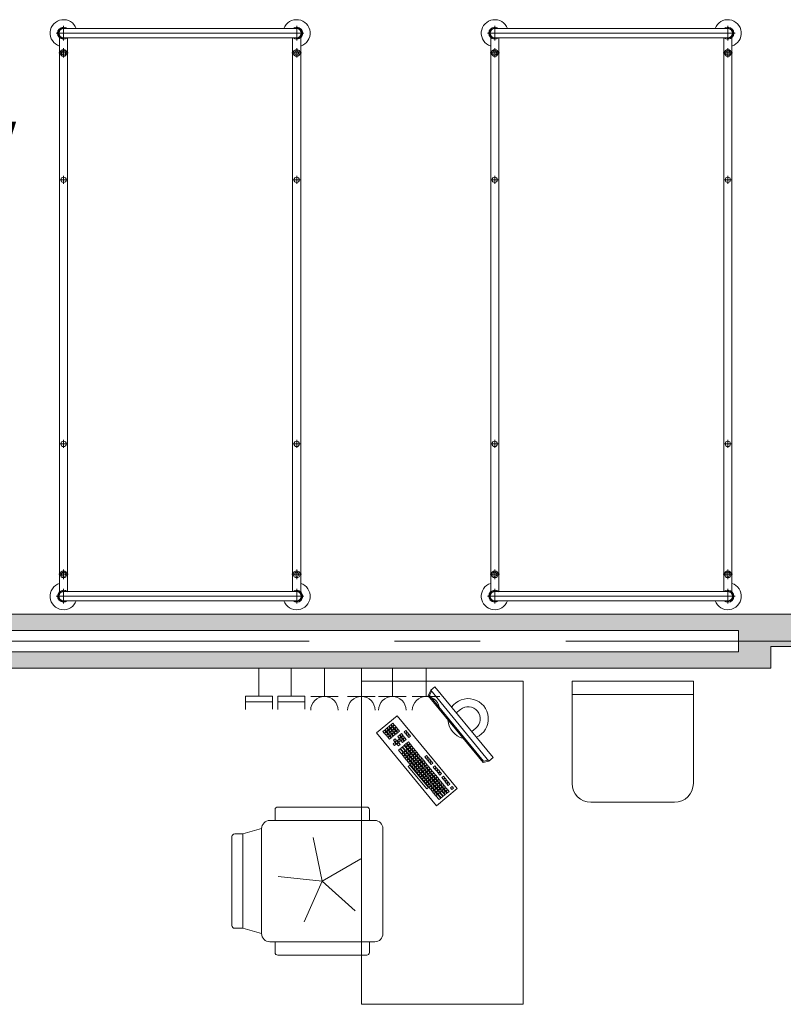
# Model space of a CAD drawing. Header units: centimetres. Extents: x -2424 to 1783, y 5 to 2907.
# Tile 4 of 99: x -987 to -704, y 274 to 639. Entities that reach past the tile are written whole.
import ezdxf

# ---------------------------------------------------------------- set-up
doc = ezdxf.new("R2010")
doc.units = ezdxf.units.CM
doc.linetypes.add('Oś', pattern=[222.25, 127, -31.75, 31.75, -31.75])
for name, color, linetype, lineweight in [('A-AREA-IDEN', 2, 'Continuous', 13), ('A-WALL', 113, 'Continuous', 13), ('E-ELEC-EQPM', 71, 'Continuous', 9), ('I-FURN', 30, 'Continuous', 9), ('S-GRID', 1, 'Continuous', 13)]:
    doc.layers.add(name, color=color, linetype=linetype, lineweight=lineweight)
doc.layers.add('A-WALL-PATT', color=111, linetype='Continuous', lineweight=13, plot=False)
doc.styles.add('Arial_11', font='arial.ttf', dxfattribs={"width": 0.85, "height": 23})

msp = doc.modelspace()

# ---------------------------------------------------------------- linework, layer by layer
at = {"layer": 'A-WALL', "color": 251, "lineweight": 9}
for p, q in [((-627.62, 418.33), (-1197.62, 418.33)), ((-1197.62, 412.33), (-720.62, 412.33)), ((-720.62, 412.33), (-720.62, 404.33)), ((-708.62, 406.33), (-627.62, 406.33)), ((-708.62, 398.33), (-708.62, 406.33)), ((-720.62, 404.33), (-1197.62, 404.33)), ((-1197.62, 398.33), (-708.62, 398.33))]:
    msp.add_line(p, q, dxfattribs=at)
at = {"layer": 'A-WALL-PATT', "color": 251, "linetype": 'Continuous', "lineweight": 9, "extrusion": (0, 0, -1)}
for points in [[(1197.62, 418.33), (1083.06, 412.33), (720.62, 418.33)], [(720.62, 418.33), (1083.06, 412.33), (720.62, 412.33)], [(719.15, 406.33), (720.62, 418.33), (720.62, 406.33)], [(720.62, 418.33), (719.15, 406.33), (627.62, 418.33)], [(627.62, 418.33), (719.15, 406.33), (627.62, 406.33)], [(719.15, 398.33), (720.62, 406.33), (720.62, 398.33)], [(720.62, 406.33), (719.15, 398.33), (708.62, 406.33)], [(708.62, 406.33), (719.15, 398.33), (708.62, 398.33)], [(720.62, 398.33), (1197.62, 404.33), (1197.62, 398.33)], [(1197.62, 404.33), (720.62, 398.33), (720.62, 404.33)]]:
    msp.add_solid(points, dxfattribs=at)
at = {"layer": 'E-ELEC-EQPM', "color": 251, "lineweight": 9}
for p, q in [((-898.62, 387.99), (-898.62, 398.33)), ((-886.62, 387.99), (-886.62, 398.33)), ((-874.34, 387.83), (-874.34, 398.33)), ((-860.62, 387.83), (-860.62, 398.33)), ((-849.12, 387.83), (-849.12, 398.33)), ((-836.62, 387.83), (-836.62, 398.33)), ((-903.62, 387.99), (-903.62, 382.95)), ((-893.62, 387.99), (-903.62, 387.99)), ((-893.62, 383.11), (-893.62, 387.99)), ((-891.62, 387.99), (-891.62, 382.95)), ((-881.62, 387.99), (-891.62, 387.99)), ((-881.62, 383.11), (-881.62, 387.99)), ((-879.42, 387.83), (-869.26, 387.83)), ((-865.7, 387.83), (-855.54, 387.83)), ((-854.2, 387.83), (-844.04, 387.83)), ((-841.7, 387.83), (-831.54, 387.83)), ((-893.62, 385.8), (-903.62, 385.8)), ((-881.62, 385.8), (-891.62, 385.8))]:
    msp.add_line(p, q, dxfattribs=at)
for centre in [(-874.34, 382.75), (-860.62, 382.75), (-849.12, 382.75), (-836.62, 382.75)]:
    msp.add_arc(centre, 5.08, 0, 180, dxfattribs=at)
at = {"layer": 'I-FURN', "color": 251, "lineweight": 9}
for p, q in [((-971.12, 631.3), (-971.12, 636.75)), ((-884.62, 631.3), (-884.62, 636.75)), ((-811.12, 631.3), (-811.12, 636.75)), ((-724.62, 631.3), (-724.62, 636.75)), ((-881.9, 634.03), (-973.85, 634.03)), ((-972.62, 426.67), (-972.62, 632.38)), ((-971.12, 635.73), (-884.62, 635.73)), ((-971.12, 632.33), (-884.62, 632.33)), ((-969.62, 632.33), (-969.62, 426.67)), ((-886.12, 632.38), (-886.12, 426.73)), ((-883.12, 426.67), (-883.12, 632.38)), ((-721.9, 634.03), (-813.85, 634.03)), ((-812.62, 426.67), (-812.62, 632.38)), ((-811.12, 635.73), (-724.62, 635.73)), ((-811.12, 632.33), (-724.62, 632.33)), ((-809.62, 632.33), (-809.62, 426.67)), ((-726.12, 632.38), (-726.12, 426.73)), ((-723.12, 426.67), (-723.12, 632.38)), ((-972.87, 626.7), (-969.37, 626.7)), ((-971.12, 624.95), (-971.12, 628.45)), ((-882.87, 626.7), (-886.37, 626.7)), ((-884.62, 624.95), (-884.62, 628.45)), ((-812.87, 626.7), (-809.37, 626.7)), ((-811.12, 624.95), (-811.12, 628.45)), ((-722.87, 626.7), (-726.37, 626.7)), ((-724.62, 624.95), (-724.62, 628.45)), ((-972.62, 579.58), (-969.62, 579.58)), ((-971.12, 578.08), (-971.12, 581.08)), ((-883.12, 579.58), (-886.12, 579.58)), ((-884.62, 578.08), (-884.62, 581.08)), ((-812.62, 579.58), (-809.62, 579.58)), ((-811.12, 578.08), (-811.12, 581.08)), ((-723.12, 579.58), (-726.12, 579.58)), ((-724.62, 578.08), (-724.62, 581.08)), ((-971.12, 480.08), (-971.12, 483.08)), ((-884.62, 480.08), (-884.62, 483.08)), ((-811.12, 480.08), (-811.12, 483.08)), ((-724.62, 480.08), (-724.62, 483.08)), ((-972.62, 481.58), (-969.62, 481.58)), ((-883.12, 481.58), (-886.12, 481.58)), ((-812.62, 481.58), (-809.62, 481.58)), ((-723.12, 481.58), (-726.12, 481.58)), ((-971.12, 434.92), (-971.12, 431.42)), ((-884.62, 434.92), (-884.62, 431.42)), ((-811.12, 434.92), (-811.12, 431.42)), ((-724.62, 434.92), (-724.62, 431.42)), ((-972.87, 433.17), (-969.37, 433.17)), ((-882.87, 433.17), (-886.37, 433.17)), ((-812.87, 433.17), (-809.37, 433.17)), ((-722.87, 433.17), (-726.37, 433.17)), ((-971.12, 427.75), (-971.12, 422.3)), ((-884.62, 427.75), (-884.62, 422.3)), ((-811.12, 427.75), (-811.12, 422.3)), ((-724.62, 427.75), (-724.62, 422.3)), ((-973.85, 425.03), (-881.9, 425.03)), ((-971.12, 426.73), (-884.62, 426.73)), ((-813.85, 425.03), (-721.9, 425.03)), ((-811.12, 426.73), (-724.62, 426.73)), ((-971.12, 423.33), (-884.62, 423.33)), ((-811.12, 423.33), (-724.62, 423.33)), ((-860.62, 393.56), (-800.62, 393.56)), ((-860.62, 273.56), (-860.62, 393.56)), ((-834.88, 390.11), (-833.33, 391.38)), ((-833.33, 391.38), (-811.74, 365.12)), ((-800.62, 393.56), (-800.62, 273.56)), ((-782.42, 393.56), (-782.42, 355.56)), ((-737.42, 393.56), (-782.42, 393.56)), ((-737.42, 355.56), (-737.42, 393.56)), ((-835.8, 388.09), (-834.88, 390.11)), ((-815.45, 363.33), (-835.8, 388.09)), ((-835.34, 388.15), (-834.61, 389.78)), ((-815.3, 363.78), (-835.34, 388.15)), ((-813.28, 363.85), (-834.88, 390.11)), ((-737.42, 388.56), (-782.42, 388.56)), ((-855.01, 374.3), (-847.28, 380.66)), ((-847.28, 380.66), (-825.05, 353.62)), ((-823.85, 383), (-825.39, 381.73)), ((-850.45, 376.63), (-851.06, 376.12)), ((-849.94, 376.01), (-850.45, 376.63)), ((-849.67, 377.27), (-850.29, 376.76)), ((-850.29, 376.76), (-849.78, 376.14)), ((-849.78, 376.14), (-849.17, 376.65)), ((-849.17, 376.65), (-849.67, 377.27)), ((-849.04, 376.49), (-849.66, 375.99)), ((-848.9, 377.9), (-849.52, 377.39)), ((-849.52, 377.39), (-849.01, 376.78)), ((-848.53, 375.88), (-849.04, 376.49)), ((-849.01, 376.78), (-848.39, 377.28)), ((-848.39, 377.28), (-848.9, 377.9)), ((-848.27, 377.13), (-848.88, 376.62)), ((-848.88, 376.62), (-848.38, 376)), ((-848.38, 376), (-847.76, 376.51)), ((-847.76, 376.51), (-848.27, 377.13)), ((-832.78, 347.27), (-855.01, 374.3)), ((-851.99, 375.36), (-852.61, 374.85)), ((-852.61, 374.85), (-852.1, 374.23)), ((-852.1, 374.23), (-851.48, 374.74)), ((-851.48, 374.74), (-851.99, 375.36)), ((-851.36, 374.59), (-851.97, 374.08)), ((-851.97, 374.08), (-851.47, 373.46)), ((-851.22, 376), (-851.84, 375.49)), ((-851.84, 375.49), (-851.33, 374.87)), ((-851.47, 373.46), (-850.85, 373.97)), ((-850.85, 373.97), (-851.36, 374.59)), ((-850.72, 373.82), (-851.34, 373.31)), ((-851.34, 373.31), (-850.83, 372.69)), ((-851.33, 374.87), (-850.71, 375.38)), ((-850.71, 375.38), (-851.22, 376)), ((-850.58, 375.22), (-851.2, 374.72)), ((-851.2, 374.72), (-850.69, 374.1)), ((-851.06, 376.12), (-850.56, 375.5)), ((-850.83, 372.69), (-850.21, 373.2)), ((-850.21, 373.2), (-850.72, 373.82)), ((-850.09, 373.04), (-850.7, 372.54)), ((-850.69, 374.1), (-850.07, 374.61)), ((-850.07, 374.61), (-850.58, 375.22)), ((-849.95, 374.45), (-850.57, 373.94)), ((-850.57, 373.94), (-850.06, 373.32)), ((-850.56, 375.5), (-849.94, 376.01)), ((-849.81, 375.86), (-850.43, 375.35)), ((-850.43, 375.35), (-849.92, 374.73)), ((-849.58, 372.43), (-850.09, 373.04)), ((-850.06, 373.32), (-849.44, 373.83)), ((-849.44, 373.83), (-849.95, 374.45)), ((-849.31, 373.68), (-849.93, 373.17)), ((-849.93, 373.17), (-849.42, 372.55)), ((-849.92, 374.73), (-849.3, 375.24)), ((-849.3, 375.24), (-849.81, 375.86)), ((-849.18, 375.09), (-849.79, 374.58)), ((-849.79, 374.58), (-849.29, 373.96)), ((-849.66, 375.99), (-849.15, 375.37)), ((-849.42, 372.55), (-848.8, 373.06)), ((-848.8, 373.06), (-849.31, 373.68)), ((-849.29, 373.96), (-848.67, 374.47)), ((-848.67, 374.47), (-849.18, 375.09)), ((-848.54, 374.31), (-849.16, 373.81)), ((-849.16, 373.81), (-848.65, 373.19)), ((-849.15, 375.37), (-848.53, 375.88)), ((-848.4, 375.72), (-849.02, 375.21)), ((-849.02, 375.21), (-848.51, 374.6)), ((-848.65, 373.19), (-848.03, 373.7)), ((-848.03, 373.7), (-848.54, 374.31)), ((-848.51, 374.6), (-847.89, 375.1)), ((-847.89, 375.1), (-848.4, 375.72)), ((-847.77, 374.95), (-848.39, 374.44)), ((-848.39, 374.44), (-847.88, 373.82)), ((-847.63, 376.36), (-848.25, 375.85)), ((-848.25, 375.85), (-847.74, 375.23)), ((-847.88, 373.82), (-847.26, 374.33)), ((-847.26, 374.33), (-847.77, 374.95)), ((-847.74, 375.23), (-847.12, 375.74)), ((-847.12, 375.74), (-847.63, 376.36)), ((-847, 375.58), (-847.61, 375.08)), ((-847.61, 375.08), (-847.11, 374.46)), ((-846.5, 373.4), (-847.12, 372.9)), ((-847.12, 372.9), (-846.61, 372.28)), ((-847.11, 374.46), (-846.49, 374.97)), ((-846.49, 374.97), (-847, 375.58)), ((-846.61, 372.28), (-845.99, 372.79)), ((-845.99, 372.79), (-846.5, 373.4)), ((-845.73, 374.04), (-846.34, 373.53)), ((-846.34, 373.53), (-845.83, 372.91)), ((-845.83, 372.91), (-845.22, 373.42)), ((-845.22, 373.42), (-845.73, 374.04)), ((-845.09, 373.27), (-845.71, 372.76)), ((-844.58, 372.65), (-845.09, 373.27)), ((-844.12, 375.23), (-844.73, 374.72)), ((-844.73, 374.72), (-844.23, 374.11)), ((-844.23, 374.11), (-843.61, 374.61)), ((-843.61, 374.61), (-844.12, 375.23)), ((-843.48, 374.46), (-844.1, 373.95)), ((-844.1, 373.95), (-843.59, 373.33)), ((-843.59, 373.33), (-842.97, 373.84)), ((-842.97, 373.84), (-843.48, 374.46)), ((-842.85, 373.69), (-843.46, 373.18)), ((-843.46, 373.18), (-842.96, 372.56)), ((-842.96, 372.56), (-842.34, 373.07)), ((-842.34, 373.07), (-842.85, 373.69)), ((-818.13, 376.04), (-819.68, 374.77)), ((-850.7, 372.54), (-850.19, 371.92)), ((-850.19, 371.92), (-849.58, 372.43)), ((-848.18, 370.73), (-848.8, 370.22)), ((-848.8, 370.22), (-848.29, 369.6)), ((-848.04, 372.13), (-848.66, 371.63)), ((-848.66, 371.63), (-848.15, 371.01)), ((-848.29, 369.6), (-847.67, 370.11)), ((-847.67, 370.11), (-848.18, 370.73)), ((-848.15, 371.01), (-847.53, 371.52)), ((-847.53, 371.52), (-848.04, 372.13)), ((-847.41, 371.36), (-848.03, 370.85)), ((-848.03, 370.85), (-847.52, 370.24)), ((-847.52, 370.24), (-846.9, 370.74)), ((-846.9, 370.74), (-847.41, 371.36)), ((-846.77, 370.59), (-847.39, 370.08)), ((-847.39, 370.08), (-846.88, 369.46)), ((-846.63, 372), (-847.25, 371.49)), ((-847.25, 371.49), (-846.74, 370.87)), ((-846.88, 369.46), (-846.26, 369.97)), ((-846.26, 369.97), (-846.77, 370.59)), ((-846.74, 370.87), (-846.13, 371.38)), ((-846.13, 371.38), (-846.63, 372)), ((-845.86, 372.63), (-846.48, 372.12)), ((-846.48, 372.12), (-845.97, 371.51)), ((-845.97, 371.51), (-845.35, 372.01)), ((-845.35, 372.01), (-845.86, 372.63)), ((-845.23, 371.86), (-845.85, 371.35)), ((-845.85, 371.35), (-845.34, 370.73)), ((-845.71, 372.76), (-845.2, 372.14)), ((-844.73, 369.68), (-845.35, 369.17)), ((-845.35, 369.17), (-844.2, 367.78)), ((-845.34, 370.73), (-844.72, 371.24)), ((-844.72, 371.24), (-845.23, 371.86)), ((-845.2, 372.14), (-844.58, 372.65)), ((-844.45, 372.49), (-845.07, 371.99)), ((-845.07, 371.99), (-844.56, 371.37)), ((-843.59, 368.29), (-844.73, 369.68)), ((-843.96, 370.31), (-844.57, 369.81)), ((-844.57, 369.81), (-844.07, 369.19)), ((-844.56, 371.37), (-843.95, 371.88)), ((-843.95, 371.88), (-844.45, 372.49)), ((-844.07, 369.19), (-843.45, 369.7)), ((-843.45, 369.7), (-843.96, 370.31)), ((-843.32, 369.54), (-843.94, 369.03)), ((-843.18, 370.95), (-843.8, 370.44)), ((-843.8, 370.44), (-843.29, 369.82)), ((-842.81, 368.92), (-843.32, 369.54)), ((-843.29, 369.82), (-842.68, 370.33)), ((-842.68, 370.33), (-843.18, 370.95)), ((-842.55, 370.18), (-843.17, 369.67)), ((-843.17, 369.67), (-842.66, 369.05)), ((-842.66, 369.05), (-842.04, 369.56)), ((-842.04, 369.56), (-842.55, 370.18)), ((-841.91, 369.4), (-842.53, 368.9)), ((-841.41, 368.79), (-841.91, 369.4)), ((-846.27, 368.41), (-846.89, 367.9)), ((-846.89, 367.9), (-845.75, 366.51)), ((-845.13, 367.02), (-846.27, 368.41)), ((-845.5, 369.04), (-846.12, 368.54)), ((-846.12, 368.54), (-844.98, 367.15)), ((-845.75, 366.51), (-845.13, 367.02)), ((-845, 366.86), (-845.62, 366.36)), ((-845.62, 366.36), (-845.11, 365.74)), ((-844.36, 367.65), (-845.5, 369.04)), ((-845.11, 365.74), (-844.5, 366.25)), ((-844.5, 366.25), (-845, 366.86)), ((-844.37, 366.09), (-844.99, 365.58)), ((-844.99, 365.58), (-844.48, 364.97)), ((-844.98, 367.15), (-844.36, 367.65)), ((-844.23, 367.5), (-844.85, 366.99)), ((-844.85, 366.99), (-844.34, 366.37)), ((-844.48, 364.97), (-843.86, 365.47)), ((-843.86, 365.47), (-844.37, 366.09)), ((-844.34, 366.37), (-843.72, 366.88)), ((-843.72, 366.88), (-844.23, 367.5)), ((-843.6, 366.73), (-844.21, 366.22)), ((-844.21, 366.22), (-843.71, 365.6)), ((-844.2, 367.78), (-843.59, 368.29)), ((-843.46, 368.13), (-844.08, 367.63)), ((-844.08, 367.63), (-843.57, 367.01)), ((-843.94, 369.03), (-843.43, 368.42)), ((-843.71, 365.6), (-843.09, 366.11)), ((-843.09, 366.11), (-843.6, 366.73)), ((-842.96, 365.95), (-843.58, 365.45)), ((-843.57, 367.01), (-842.95, 367.52)), ((-842.95, 367.52), (-843.46, 368.13)), ((-842.82, 367.36), (-843.44, 366.85)), ((-843.44, 366.85), (-842.93, 366.24)), ((-843.43, 368.42), (-842.81, 368.92)), ((-842.69, 368.77), (-843.3, 368.26)), ((-843.3, 368.26), (-842.8, 367.64)), ((-842.45, 365.34), (-842.96, 365.95)), ((-842.93, 366.24), (-842.32, 366.74)), ((-842.32, 366.74), (-842.82, 367.36)), ((-842.19, 366.59), (-842.81, 366.08)), ((-842.81, 366.08), (-842.3, 365.46)), ((-842.8, 367.64), (-842.18, 368.15)), ((-842.18, 368.15), (-842.69, 368.77)), ((-842.05, 368), (-842.67, 367.49)), ((-842.67, 367.49), (-842.16, 366.87)), ((-842.53, 368.9), (-842.02, 368.28)), ((-842.3, 365.46), (-841.68, 365.97)), ((-841.68, 365.97), (-842.19, 366.59)), ((-841.55, 365.82), (-842.17, 365.31)), ((-842.16, 366.87), (-841.54, 367.38)), ((-841.54, 367.38), (-842.05, 368)), ((-841.42, 367.22), (-842.03, 366.72)), ((-842.03, 366.72), (-841.53, 366.1)), ((-842.02, 368.28), (-841.41, 368.79)), ((-841.28, 368.63), (-841.9, 368.12)), ((-841.9, 368.12), (-841.39, 367.51)), ((-841.05, 365.2), (-841.55, 365.82)), ((-841.53, 366.1), (-840.91, 366.61)), ((-840.91, 366.61), (-841.42, 367.22)), ((-840.78, 366.45), (-841.4, 365.94)), ((-841.4, 365.94), (-840.89, 365.33)), ((-841.39, 367.51), (-840.77, 368.01)), ((-840.77, 368.01), (-841.28, 368.63)), ((-840.64, 367.86), (-841.26, 367.35)), ((-841.26, 367.35), (-840.75, 366.73)), ((-840.89, 365.33), (-840.27, 365.83)), ((-840.27, 365.83), (-840.78, 366.45)), ((-840.15, 365.68), (-840.76, 365.17)), ((-840.75, 366.73), (-840.14, 367.24)), ((-840.14, 367.24), (-840.64, 367.86)), ((-840.01, 367.09), (-840.63, 366.58)), ((-840.63, 366.58), (-840.12, 365.96)), ((-839.64, 365.06), (-840.15, 365.68)), ((-840.12, 365.96), (-839.5, 366.47)), ((-839.5, 366.47), (-840.01, 367.09)), ((-839.37, 366.32), (-839.99, 365.81)), ((-839.99, 365.81), (-839.48, 365.19)), ((-839.48, 365.19), (-838.87, 365.7)), ((-838.87, 365.7), (-839.37, 366.32)), ((-838.74, 365.54), (-839.36, 365.03)), ((-838.23, 364.92), (-838.74, 365.54)), ((-836.5, 365.96), (-837.11, 365.46)), ((-835.99, 365.35), (-836.5, 365.96)), ((-843.73, 365.32), (-844.35, 364.81)), ((-844.35, 364.81), (-843.84, 364.19)), ((-843.84, 364.19), (-843.23, 364.7)), ((-843.23, 364.7), (-843.73, 365.32)), ((-843.1, 364.55), (-843.72, 364.04)), ((-843.72, 364.04), (-843.21, 363.42)), ((-843.58, 365.45), (-843.07, 364.83)), ((-843.22, 361.86), (-842.6, 362.37)), ((-836.36, 353.52), (-843.22, 361.86)), ((-843.21, 363.42), (-842.59, 363.93)), ((-842.59, 363.93), (-843.1, 364.55)), ((-842.46, 363.77), (-843.08, 363.27)), ((-843.08, 363.27), (-842.57, 362.65)), ((-843.07, 364.83), (-842.45, 365.34)), ((-842.33, 365.18), (-842.94, 364.67)), ((-842.94, 364.67), (-842.44, 364.06)), ((-842.6, 362.37), (-835.74, 354.03)), ((-842.57, 362.65), (-841.96, 363.16)), ((-841.96, 363.16), (-842.46, 363.77)), ((-841.83, 363), (-842.45, 362.49)), ((-842.45, 362.49), (-841.94, 361.88)), ((-842.44, 364.06), (-841.82, 364.56)), ((-841.82, 364.56), (-842.33, 365.18)), ((-841.69, 364.41), (-842.31, 363.9)), ((-842.31, 363.9), (-841.8, 363.28)), ((-842.17, 365.31), (-841.66, 364.69)), ((-841.94, 361.88), (-841.32, 362.38)), ((-841.32, 362.38), (-841.83, 363)), ((-841.19, 362.23), (-841.81, 361.72)), ((-841.8, 363.28), (-841.18, 363.79)), ((-841.18, 363.79), (-841.69, 364.41)), ((-841.06, 363.64), (-841.67, 363.13)), ((-841.67, 363.13), (-841.17, 362.51)), ((-841.66, 364.69), (-841.05, 365.2)), ((-840.92, 365.04), (-841.54, 364.54)), ((-841.54, 364.54), (-841.03, 363.92)), ((-840.68, 361.61), (-841.19, 362.23)), ((-841.17, 362.51), (-840.55, 363.02)), ((-840.55, 363.02), (-841.06, 363.64)), ((-840.42, 362.86), (-841.04, 362.36)), ((-841.04, 362.36), (-840.53, 361.74)), ((-841.03, 363.92), (-840.41, 364.43)), ((-840.41, 364.43), (-840.92, 365.04)), ((-840.28, 364.27), (-840.9, 363.76)), ((-840.9, 363.76), (-840.39, 363.15)), ((-840.76, 365.17), (-840.26, 364.55)), ((-840.53, 361.74), (-839.91, 362.25)), ((-839.91, 362.25), (-840.42, 362.86)), ((-839.79, 362.09), (-840.4, 361.58)), ((-840.39, 363.15), (-839.78, 363.65)), ((-839.78, 363.65), (-840.28, 364.27)), ((-839.65, 363.5), (-840.27, 362.99)), ((-840.27, 362.99), (-839.76, 362.37)), ((-840.26, 364.55), (-839.64, 365.06)), ((-839.51, 364.91), (-840.13, 364.4)), ((-840.13, 364.4), (-839.62, 363.78)), ((-839.28, 361.47), (-839.79, 362.09)), ((-839.76, 362.37), (-839.14, 362.88)), ((-839.14, 362.88), (-839.65, 363.5)), ((-839.01, 362.73), (-839.63, 362.22)), ((-839.63, 362.22), (-839.12, 361.6)), ((-839.62, 363.78), (-839, 364.29)), ((-839, 364.29), (-839.51, 364.91)), ((-838.88, 364.14), (-839.49, 363.63)), ((-839.49, 363.63), (-838.99, 363.01)), ((-839.36, 365.03), (-838.85, 364.42)), ((-839.12, 361.6), (-838.5, 362.11)), ((-838.5, 362.11), (-839.01, 362.73)), ((-838.38, 361.96), (-839, 361.45)), ((-838.99, 363.01), (-838.37, 363.52)), ((-838.37, 363.52), (-838.88, 364.14)), ((-838.24, 363.36), (-838.86, 362.85)), ((-838.86, 362.85), (-838.35, 362.24)), ((-838.85, 364.42), (-838.23, 364.92)), ((-838.1, 364.77), (-838.72, 364.26)), ((-838.72, 364.26), (-838.21, 363.64)), ((-837.87, 361.34), (-838.38, 361.96)), ((-838.35, 362.24), (-837.73, 362.74)), ((-837.73, 362.74), (-838.24, 363.36)), ((-837.61, 362.59), (-838.22, 362.08)), ((-838.22, 362.08), (-837.72, 361.46)), ((-838.21, 363.64), (-837.6, 364.15)), ((-837.6, 364.15), (-838.1, 364.77)), ((-837.47, 364), (-838.09, 363.49)), ((-838.09, 363.49), (-837.58, 362.87)), ((-837.72, 361.46), (-837.1, 361.97)), ((-837.1, 361.97), (-837.61, 362.59)), ((-836.97, 361.82), (-837.59, 361.31)), ((-837.58, 362.87), (-836.96, 363.38)), ((-836.96, 363.38), (-837.47, 364)), ((-836.83, 363.23), (-837.45, 362.72)), ((-837.45, 362.72), (-836.94, 362.1)), ((-837.11, 365.46), (-836.6, 364.84)), ((-836.46, 361.2), (-836.97, 361.82)), ((-836.94, 362.1), (-836.33, 362.61)), ((-836.33, 362.61), (-836.83, 363.23)), ((-836.2, 362.45), (-836.82, 361.95)), ((-836.82, 361.95), (-836.31, 361.33)), ((-836.6, 364.84), (-835.99, 365.35)), ((-835.86, 365.19), (-836.48, 364.68)), ((-836.48, 364.68), (-835.97, 364.06)), ((-836.31, 361.33), (-835.69, 361.84)), ((-835.69, 361.84), (-836.2, 362.45)), ((-835.97, 364.06), (-835.35, 364.57)), ((-835.35, 364.57), (-835.86, 365.19)), ((-835.22, 364.42), (-835.84, 363.91)), ((-835.84, 363.91), (-835.33, 363.29)), ((-835.33, 363.29), (-834.72, 363.8)), ((-834.72, 363.8), (-835.22, 364.42)), ((-834.59, 363.65), (-835.21, 363.14)), ((-835.21, 363.14), (-834.7, 362.52)), ((-834.7, 362.52), (-834.08, 363.03)), ((-834.08, 363.03), (-834.59, 363.65)), ((-833.32, 362.1), (-833.94, 361.59)), ((-832.81, 361.48), (-833.32, 362.1)), ((-813.28, 363.85), (-815.45, 363.33)), ((-813.55, 364.18), (-815.3, 363.78)), ((-811.74, 365.12), (-813.28, 363.85)), ((-841.81, 361.72), (-841.3, 361.1)), ((-841.3, 361.1), (-840.68, 361.61)), ((-840.56, 361.46), (-841.18, 360.95)), ((-841.18, 360.95), (-840.67, 360.33)), ((-840.67, 360.33), (-840.05, 360.84)), ((-840.05, 360.84), (-840.56, 361.46)), ((-839.92, 360.69), (-840.54, 360.18)), ((-840.54, 360.18), (-840.03, 359.56)), ((-840.4, 361.58), (-839.9, 360.97)), ((-840.03, 359.56), (-839.41, 360.07)), ((-839.41, 360.07), (-839.92, 360.69)), ((-839.29, 359.91), (-839.91, 359.4)), ((-839.91, 359.4), (-839.4, 358.79)), ((-839.9, 360.97), (-839.28, 361.47)), ((-839.15, 361.32), (-839.77, 360.81)), ((-839.77, 360.81), (-839.26, 360.19)), ((-839.4, 358.79), (-838.78, 359.29)), ((-838.78, 359.29), (-839.29, 359.91)), ((-838.65, 359.14), (-839.27, 358.63)), ((-839.27, 358.63), (-838.76, 358.01)), ((-839.26, 360.19), (-838.64, 360.7)), ((-838.64, 360.7), (-839.15, 361.32)), ((-838.52, 360.55), (-839.13, 360.04)), ((-839.13, 360.04), (-838.62, 359.42)), ((-839, 361.45), (-838.49, 360.83)), ((-838.76, 358.01), (-838.14, 358.52)), ((-838.14, 358.52), (-838.65, 359.14)), ((-837.24, 359), (-838.64, 357.86)), ((-838.62, 359.42), (-838.01, 359.93)), ((-838.01, 359.93), (-838.52, 360.55)), ((-837.88, 359.78), (-838.5, 359.27)), ((-838.5, 359.27), (-837.99, 358.65)), ((-838.49, 360.83), (-837.87, 361.34)), ((-837.74, 361.18), (-838.36, 360.67)), ((-838.36, 360.67), (-837.85, 360.06)), ((-837.51, 357.75), (-838.02, 358.37)), ((-837.99, 358.65), (-837.37, 359.16)), ((-837.37, 359.16), (-837.88, 359.78)), ((-837.86, 358.49), (-837.35, 357.88)), ((-837.85, 360.06), (-837.23, 360.56)), ((-837.23, 360.56), (-837.74, 361.18)), ((-837.11, 360.41), (-837.73, 359.9)), ((-837.73, 359.9), (-837.22, 359.28)), ((-837.59, 361.31), (-837.08, 360.69)), ((-837.35, 357.88), (-836.74, 358.39)), ((-836.74, 358.39), (-837.24, 359)), ((-836.61, 358.23), (-837.23, 357.72)), ((-837.22, 359.28), (-836.6, 359.79)), ((-836.6, 359.79), (-837.11, 360.41)), ((-836.47, 359.64), (-837.09, 359.13)), ((-837.09, 359.13), (-836.58, 358.51)), ((-837.08, 360.69), (-836.46, 361.2)), ((-836.34, 361.05), (-836.95, 360.54)), ((-836.95, 360.54), (-836.45, 359.92)), ((-836.1, 357.61), (-836.61, 358.23)), ((-836.58, 358.51), (-835.96, 359.02)), ((-835.96, 359.02), (-836.47, 359.64)), ((-835.84, 358.87), (-836.46, 358.36)), ((-836.46, 358.36), (-835.95, 357.74)), ((-836.45, 359.92), (-835.83, 360.43)), ((-835.83, 360.43), (-836.34, 361.05)), ((-835.7, 360.27), (-836.32, 359.77)), ((-836.32, 359.77), (-835.81, 359.15)), ((-835.56, 361.68), (-836.18, 361.17)), ((-836.18, 361.17), (-835.67, 360.55)), ((-835.95, 357.74), (-835.33, 358.25)), ((-835.33, 358.25), (-835.84, 358.87)), ((-835.81, 359.15), (-835.19, 359.66)), ((-835.19, 359.66), (-835.7, 360.27)), ((-835.06, 359.5), (-835.68, 358.99)), ((-835.68, 358.99), (-835.17, 358.37)), ((-835.67, 360.55), (-835.05, 361.06)), ((-835.05, 361.06), (-835.56, 361.68)), ((-834.93, 360.91), (-835.55, 360.4)), ((-835.55, 360.4), (-835.04, 359.78)), ((-835.17, 358.37), (-834.56, 358.88)), ((-834.56, 358.88), (-835.06, 359.5)), ((-835.05, 358.22), (-834.43, 358.73)), ((-834.54, 357.6), (-835.05, 358.22)), ((-835.04, 359.78), (-834.42, 360.29)), ((-834.42, 360.29), (-834.93, 360.91)), ((-834.29, 360.14), (-834.91, 359.63)), ((-834.91, 359.63), (-834.4, 359.01)), ((-834.43, 358.73), (-833.92, 358.11)), ((-834.4, 359.01), (-833.78, 359.52)), ((-833.78, 359.52), (-834.29, 360.14)), ((-834.28, 358.86), (-833.66, 359.36)), ((-833.77, 358.24), (-834.28, 358.86)), ((-833.94, 361.59), (-833.43, 360.98)), ((-833.15, 358.75), (-833.77, 358.24)), ((-833.66, 359.36), (-833.15, 358.75)), ((-833.02, 358.59), (-833.64, 358.08)), ((-833.43, 360.98), (-832.81, 361.48)), ((-832.68, 361.33), (-833.3, 360.82)), ((-833.3, 360.82), (-832.79, 360.2)), ((-832.51, 357.97), (-833.02, 358.59)), ((-832.79, 360.2), (-832.18, 360.71)), ((-832.18, 360.71), (-832.68, 361.33)), ((-832.67, 360.05), (-832.05, 360.56)), ((-832.16, 359.43), (-832.67, 360.05)), ((-831.54, 359.94), (-832.16, 359.43)), ((-832.05, 360.56), (-831.54, 359.94)), ((-831.41, 359.78), (-832.03, 359.28)), ((-832.03, 359.28), (-831.52, 358.66)), ((-831.52, 358.66), (-830.91, 359.17)), ((-830.91, 359.17), (-831.41, 359.78)), ((-830.14, 358.24), (-830.76, 357.73)), ((-829.64, 357.62), (-830.14, 358.24)), ((-838.64, 357.86), (-838.13, 357.24)), ((-838.13, 357.24), (-837.51, 357.75)), ((-837.38, 357.6), (-838, 357.09)), ((-838, 357.09), (-837.49, 356.47)), ((-837.49, 356.47), (-836.87, 356.98)), ((-836.87, 356.98), (-837.38, 357.6)), ((-837.36, 356.31), (-836.75, 356.82)), ((-836.86, 355.7), (-837.36, 356.31)), ((-837.23, 357.72), (-836.72, 357.1)), ((-836.24, 356.21), (-836.86, 355.7)), ((-836.75, 356.82), (-836.24, 356.21)), ((-836.11, 356.05), (-836.73, 355.54)), ((-836.73, 355.54), (-836.22, 354.92)), ((-836.72, 357.1), (-836.1, 357.61)), ((-836.59, 356.95), (-835.97, 357.46)), ((-836.08, 356.33), (-836.59, 356.95)), ((-836.22, 354.92), (-835.6, 355.43)), ((-835.6, 355.43), (-836.11, 356.05)), ((-835.48, 355.28), (-836.09, 354.77)), ((-836.09, 354.77), (-835.59, 354.15)), ((-835.47, 356.84), (-836.08, 356.33)), ((-835.97, 357.46), (-835.47, 356.84)), ((-835.34, 356.69), (-835.96, 356.18)), ((-835.96, 356.18), (-835.45, 355.56)), ((-835.82, 357.59), (-835.2, 358.09)), ((-835.31, 356.97), (-835.82, 357.59)), ((-835.59, 354.15), (-834.97, 354.66)), ((-834.97, 354.66), (-835.48, 355.28)), ((-834.84, 354.51), (-835.46, 354)), ((-835.45, 355.56), (-834.83, 356.07)), ((-834.83, 356.07), (-835.34, 356.69)), ((-834.7, 355.91), (-835.32, 355.41)), ((-835.32, 355.41), (-834.81, 354.79)), ((-834.69, 357.48), (-835.31, 356.97)), ((-835.2, 358.09), (-834.69, 357.48)), ((-834.57, 357.32), (-835.19, 356.81)), ((-835.19, 356.81), (-834.68, 356.19)), ((-834.33, 353.89), (-834.84, 354.51)), ((-834.81, 354.79), (-834.2, 355.3)), ((-834.2, 355.3), (-834.7, 355.91)), ((-834.07, 355.14), (-834.69, 354.63)), ((-834.69, 354.63), (-834.18, 354.01)), ((-834.68, 356.19), (-834.06, 356.7)), ((-834.06, 356.7), (-834.57, 357.32)), ((-833.93, 356.55), (-834.55, 356.04)), ((-834.55, 356.04), (-834.04, 355.42)), ((-833.92, 358.11), (-834.54, 357.6)), ((-833.79, 357.96), (-834.41, 357.45)), ((-834.41, 357.45), (-833.9, 356.83)), ((-834.18, 354.01), (-833.56, 354.52)), ((-833.56, 354.52), (-834.07, 355.14)), ((-834.04, 355.42), (-833.42, 355.93)), ((-833.42, 355.93), (-833.93, 356.55)), ((-833.3, 355.78), (-833.91, 355.27)), ((-833.91, 355.27), (-833.41, 354.65)), ((-833.9, 356.83), (-833.29, 357.34)), ((-833.29, 357.34), (-833.79, 357.96)), ((-833.16, 357.18), (-833.78, 356.68)), ((-833.78, 356.68), (-833.27, 356.06)), ((-833.64, 358.08), (-833.13, 357.47)), ((-833.41, 354.65), (-832.79, 355.16)), ((-832.79, 355.16), (-833.3, 355.78)), ((-832.66, 355), (-833.28, 354.5)), ((-833.27, 356.06), (-832.65, 356.57)), ((-832.65, 356.57), (-833.16, 357.18)), ((-832.52, 356.41), (-833.14, 355.9)), ((-833.14, 355.9), (-832.63, 355.29)), ((-833.13, 357.47), (-832.51, 357.97)), ((-832.39, 357.82), (-833.01, 357.31)), ((-833.01, 357.31), (-832.5, 356.69)), ((-832.15, 354.39), (-832.66, 355)), ((-832.63, 355.29), (-832.02, 355.79)), ((-832.02, 355.79), (-832.52, 356.41)), ((-831.89, 355.64), (-832.51, 355.13)), ((-832.51, 355.13), (-832, 354.51)), ((-832.5, 356.69), (-831.88, 357.2)), ((-831.88, 357.2), (-832.39, 357.82)), ((-831.75, 357.05), (-832.37, 356.54)), ((-832.37, 356.54), (-831.86, 355.92)), ((-832, 354.51), (-831.38, 355.02)), ((-831.38, 355.02), (-831.89, 355.64)), ((-831.25, 354.87), (-831.87, 354.36)), ((-831.86, 355.92), (-831.24, 356.43)), ((-831.24, 356.43), (-831.75, 357.05)), ((-831.12, 356.27), (-831.73, 355.77)), ((-831.73, 355.77), (-831.23, 355.15)), ((-830.75, 354.25), (-831.25, 354.87)), ((-831.23, 355.15), (-830.61, 355.66)), ((-830.61, 355.66), (-831.12, 356.27)), ((-830.48, 355.5), (-831.1, 354.99)), ((-831.1, 354.99), (-830.59, 354.38)), ((-830.76, 357.73), (-830.25, 357.11)), ((-830.59, 354.38), (-829.97, 354.88)), ((-829.97, 354.88), (-830.48, 355.5)), ((-829.85, 354.73), (-830.46, 354.22)), ((-830.25, 357.11), (-829.64, 357.62)), ((-829.51, 357.47), (-830.13, 356.96)), ((-830.13, 356.96), (-829.62, 356.34)), ((-829.34, 354.11), (-829.85, 354.73)), ((-829.62, 356.34), (-829, 356.85)), ((-829, 356.85), (-829.51, 357.47)), ((-828.87, 356.69), (-829.49, 356.19)), ((-829.49, 356.19), (-828.98, 355.57)), ((-828.98, 355.57), (-828.37, 356.08)), ((-828.37, 356.08), (-828.87, 356.69)), ((-828.24, 355.92), (-828.86, 355.41)), ((-828.86, 355.41), (-828.35, 354.8)), ((-828.35, 354.8), (-827.73, 355.3)), ((-827.73, 355.3), (-828.24, 355.92)), ((-835.74, 354.03), (-836.36, 353.52)), ((-835.46, 354), (-834.95, 353.38)), ((-834.95, 353.38), (-834.33, 353.89)), ((-834.21, 353.73), (-834.82, 353.23)), ((-834.82, 353.23), (-834.32, 352.61)), ((-834.32, 352.61), (-833.7, 353.12)), ((-833.7, 353.12), (-834.21, 353.73)), ((-833.57, 352.96), (-834.19, 352.45)), ((-834.19, 352.45), (-833.68, 351.84)), ((-833.43, 354.37), (-834.05, 353.86)), ((-834.05, 353.86), (-833.54, 353.24)), ((-833.68, 351.84), (-833.06, 352.34)), ((-833.06, 352.34), (-833.57, 352.96)), ((-832.94, 352.19), (-833.55, 351.68)), ((-833.55, 351.68), (-833.05, 351.06)), ((-833.54, 353.24), (-832.93, 353.75)), ((-832.93, 353.75), (-833.43, 354.37)), ((-832.8, 353.6), (-833.42, 353.09)), ((-833.42, 353.09), (-832.91, 352.47)), ((-833.28, 354.5), (-832.77, 353.88)), ((-833.05, 351.06), (-832.43, 351.57)), ((-832.43, 351.57), (-832.94, 352.19)), ((-832.3, 351.42), (-832.92, 350.91)), ((-832.92, 350.91), (-831.78, 349.52)), ((-832.91, 352.47), (-832.29, 352.98)), ((-832.29, 352.98), (-832.8, 353.6)), ((-825.05, 353.62), (-832.78, 347.27)), ((-832.16, 352.82), (-832.78, 352.32)), ((-832.78, 352.32), (-832.27, 351.7)), ((-832.77, 353.88), (-832.15, 354.39)), ((-832.03, 354.23), (-832.64, 353.72)), ((-832.64, 353.72), (-832.14, 353.11)), ((-831.16, 350.03), (-832.3, 351.42)), ((-832.27, 351.7), (-831.66, 352.21)), ((-831.66, 352.21), (-832.16, 352.82)), ((-831.53, 352.05), (-832.15, 351.54)), ((-832.15, 351.54), (-831, 350.15)), ((-832.14, 353.11), (-831.52, 353.61)), ((-831.52, 353.61), (-832.03, 354.23)), ((-831.39, 353.46), (-832.01, 352.95)), ((-832.01, 352.95), (-831.5, 352.33)), ((-831.87, 354.36), (-831.36, 353.74)), ((-830.39, 350.66), (-831.53, 352.05)), ((-831.5, 352.33), (-830.88, 352.84)), ((-830.88, 352.84), (-831.39, 353.46)), ((-830.76, 352.69), (-831.37, 352.18)), ((-831.37, 352.18), (-830.23, 350.79)), ((-831.36, 353.74), (-830.75, 354.25)), ((-830.62, 354.09), (-831.24, 353.59)), ((-831.24, 353.59), (-830.73, 352.97)), ((-829.61, 351.3), (-830.76, 352.69)), ((-830.73, 352.97), (-830.11, 353.48)), ((-830.11, 353.48), (-830.62, 354.09)), ((-829.98, 353.32), (-830.6, 352.81)), ((-830.6, 352.81), (-830.09, 352.2)), ((-830.46, 354.22), (-829.96, 353.6)), ((-830.23, 350.79), (-829.61, 351.3)), ((-830.09, 352.2), (-829.48, 352.7)), ((-829.48, 352.7), (-829.98, 353.32)), ((-829.35, 352.55), (-829.97, 352.04)), ((-829.97, 352.04), (-829.46, 351.42)), ((-829.96, 353.6), (-829.34, 354.11)), ((-829.21, 353.96), (-829.83, 353.45)), ((-829.83, 353.45), (-829.32, 352.83)), ((-829.46, 351.42), (-828.84, 351.93)), ((-828.84, 351.93), (-829.35, 352.55)), ((-829.32, 352.83), (-828.7, 353.34)), ((-828.7, 353.34), (-829.21, 353.96)), ((-828.58, 353.18), (-829.19, 352.68)), ((-829.19, 352.68), (-828.69, 352.06)), ((-828.69, 352.06), (-828.07, 352.57)), ((-828.07, 352.57), (-828.58, 353.18)), ((-826.97, 354.38), (-827.59, 353.87)), ((-827.59, 353.87), (-827.08, 353.25)), ((-827.08, 353.25), (-826.46, 353.76)), ((-826.46, 353.76), (-826.97, 354.38)), ((-831.78, 349.52), (-831.16, 350.03)), ((-831, 350.15), (-830.39, 350.66)), ((-775.42, 348.56), (-744.42, 348.56)), ((-892.62, 341.79), (-892.62, 345.79)), ((-891.62, 346.79), (-858.62, 346.79)), ((-857.62, 341.79), (-857.62, 345.79)), ((-894.62, 341.79), (-855.62, 341.79)), ((-904.62, 336.79), (-907.62, 336.79)), ((-897.62, 338.79), (-904.62, 336.79)), ((-904.62, 301.79), (-904.62, 336.79)), ((-897.62, 299.79), (-897.62, 338.79)), ((-852.62, 338.79), (-852.62, 299.79)), ((-908.62, 302.79), (-908.62, 335.79)), ((-878.55, 335.43), (-875.12, 319.29)), ((-875.12, 319.29), (-860.83, 327.54)), ((-875.12, 319.29), (-891.53, 321.01)), ((-881.83, 304.22), (-875.12, 319.29)), ((-875.12, 319.29), (-862.86, 308.25)), ((-907.62, 301.79), (-904.62, 301.79)), ((-904.62, 301.79), (-897.62, 299.79)), ((-855.62, 296.79), (-894.62, 296.79)), ((-892.62, 296.79), (-892.62, 292.79)), ((-857.62, 296.79), (-857.62, 292.79)), ((-858.62, 291.79), (-891.62, 291.79)), ((-800.62, 273.56), (-860.62, 273.56))]:
    msp.add_line(p, q, dxfattribs=at)
for centre, radius in [((-971.12, 626.7), 1.25), ((-971.12, 626.7), 0.8), ((-884.62, 626.7), 1.25), ((-884.62, 626.7), 0.8), ((-811.12, 626.7), 1.25), ((-811.12, 626.7), 0.8), ((-724.62, 626.7), 1.25), ((-724.62, 626.7), 0.8), ((-971.12, 579.58), 1), ((-884.62, 579.58), 1), ((-811.12, 579.58), 1), ((-724.62, 579.58), 1), ((-971.12, 481.58), 1), ((-884.62, 481.58), 1), ((-811.12, 481.58), 1), ((-724.62, 481.58), 1), ((-971.12, 433.17), 1.25), ((-971.12, 433.17), 0.8), ((-884.62, 433.17), 1.25), ((-884.62, 433.17), 0.8), ((-811.12, 433.17), 1.25), ((-811.12, 433.17), 0.8), ((-724.62, 433.17), 1.25), ((-724.62, 433.17), 0.8)]:
    msp.add_circle(centre, radius, dxfattribs=at)
for centre, radius, start, end in [((-971.12, 634.03), 5, 19.8769, 252.5424), ((-971.12, 634.03), 2.23, 49.8221, 310.1779), ((-971.12, 634.03), 1.93, 62.0207, 297.9793), ((-884.62, 634.03), 5, 287.4576, 160.1231), ((-884.62, 634.03), 2.23, 229.8221, 130.1779), ((-884.62, 634.03), 1.93, 242.0207, 117.9793), ((-811.12, 634.03), 5, 19.8769, 252.5424), ((-811.12, 634.03), 2.23, 49.8221, 310.1779), ((-811.12, 634.03), 1.93, 62.0207, 297.9793), ((-724.62, 634.03), 5, 287.4576, 160.1231), ((-724.62, 634.03), 2.23, 229.8221, 130.1779), ((-724.62, 634.03), 1.93, 242.0207, 117.9793), ((-971.12, 634.03), 1.7, 90, 270), ((-884.62, 634.03), 1.7, 270, 90), ((-811.12, 634.03), 1.7, 90, 270), ((-724.62, 634.03), 1.7, 270, 90), ((-971.12, 425.03), 5, 107.4576, 340.1231), ((-884.62, 425.03), 5, 199.8769, 72.5424), ((-811.12, 425.03), 5, 107.4576, 340.1231), ((-724.62, 425.03), 5, 199.8769, 72.5424), ((-971.12, 425.03), 2.23, 47.6113, 310.1779), ((-971.12, 425.03), 1.93, 62.0207, 297.9793), ((-971.12, 425.03), 1.7, 90, 270), ((-884.62, 425.03), 2.23, 229.8221, 130.1779), ((-884.62, 425.03), 1.93, 242.0207, 117.9793), ((-884.62, 425.03), 1.7, 270, 90), ((-811.12, 425.03), 2.23, 47.6113, 310.1779), ((-811.12, 425.03), 1.93, 62.0207, 297.9793), ((-811.12, 425.03), 1.7, 90, 270), ((-724.62, 425.03), 2.23, 229.8221, 130.1779), ((-724.62, 425.03), 1.93, 242.0207, 117.9793), ((-724.62, 425.03), 1.7, 270, 90), ((-820.99, 379.52), 7.5, 293.9646, 144.8966), ((-820.99, 379.52), 4.5, 309.4306, 129.4306), ((-820.99, 379.52), 7.5, 182.5607, 256.3005), ((-775.42, 355.56), 7, 180, 270), ((-744.42, 355.56), 7, 270, 0), ((-891.62, 345.79), 1, 90, 180), ((-858.62, 345.79), 1, 0, 90), ((-894.62, 338.79), 3, 90, 180), ((-855.62, 338.79), 3, 0, 90), ((-907.62, 335.79), 1, 90, 180), ((-907.62, 302.79), 1, 180, 270), ((-894.62, 299.79), 3, 180, 270), ((-855.62, 299.79), 3, 270, 0), ((-891.62, 292.79), 1, 180, 270), ((-858.62, 292.79), 1, 270, 0)]:
    msp.add_arc(centre, radius, start, end, dxfattribs=at)
at = {"layer": 'S-GRID', "color": 251, "linetype": 'Oś', "lineweight": 9}
msp.add_line((1342.46, 408.33), (-1368.76, 408.33), dxfattribs=at)

# ---------------------------------------------------------------- texts
at = {"layer": 'A-AREA-IDEN', "color": 251, "lineweight": 9, "style": 'Arial_11', "width": 0.85}
msp.add_text('łóżkowy', height=23, dxfattribs=at).set_placement((-1085.8, 583.49))

doc.saveas('drawing.dxf')
